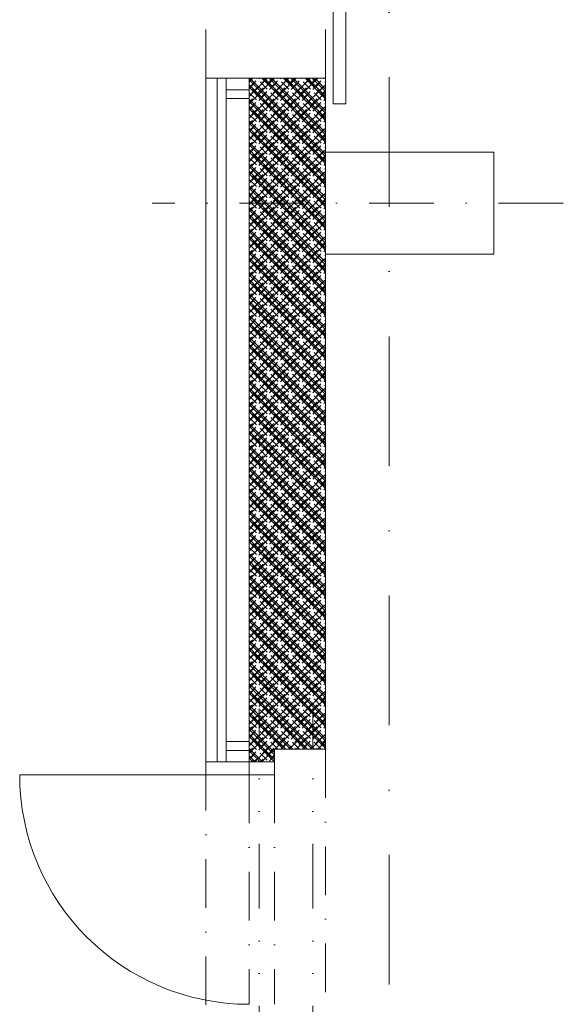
# Model space of a CAD drawing. Header units: millimetres. Extents: x -916886 to 3713765, y -2985421 to 1675785.
# Tile 47 of 256: x 820613 to 822745, y 66210 to 70069. Entities that reach past the tile are written whole.
import ezdxf

# ---------------------------------------------------------------- set-up
doc = ezdxf.new("R2010")
doc.units = ezdxf.units.MM
for name, pattern in [('DASHDOT', [25.4, 12.7, -6.35, 0, -6.35]), ('DĚLICÍX2', [63.5, 25.4, -12.7, 0, -12.7, 0, -12.7]), ('ČERCHOVANÁ', [25.4, 12.7, -6.35, 0, -6.35])]:
    doc.linetypes.add(name, pattern=pattern)
for name, color, linetype, lineweight in [('A99_N_kce-pohl', 1, 'Continuous', 9), ('A99_N_kce-pohl @ 200 VP1', 1, 'Continuous', 9), ('A99_N_kce-pohl @ 200 VP10', 1, 'Continuous', 9), ('A99_N_kce-pohl @ 200 VP11', 1, 'Continuous', 9), ('A99_N_kce-pohl @ 200 VP12', 1, 'Continuous', 9), ('A99_N_kce-pohl @ 200 VP13', 1, 'Continuous', 9), ('A99_N_kce-pohl @ 200 VP14', 1, 'Continuous', 9), ('A99_N_kce-pohl @ 200 VP15', 1, 'Continuous', 9), ('A99_N_kce-pohl @ 200 VP16', 1, 'Continuous', 9), ('A99_N_kce-pohl @ 200 VP17', 1, 'Continuous', 9), ('A99_N_kce-pohl @ 200 VP18', 1, 'Continuous', 9), ('A99_N_kce-pohl @ 200 VP19', 1, 'Continuous', 9), ('A99_N_kce-pohl @ 200 VP2', 1, 'Continuous', 9), ('A99_N_kce-pohl @ 200 VP20', 1, 'Continuous', 9), ('A99_N_kce-pohl @ 200 VP21', 1, 'Continuous', 9), ('A99_N_kce-pohl @ 200 VP22', 1, 'Continuous', 9), ('A99_N_kce-pohl @ 200 VP23', 1, 'Continuous', 9), ('A99_N_kce-pohl @ 200 VP24', 1, 'Continuous', 9), ('A99_N_kce-pohl @ 200 VP25', 1, 'Continuous', 9), ('A99_N_kce-pohl @ 200 VP26', 1, 'Continuous', 9), ('A99_N_kce-pohl @ 200 VP27', 1, 'Continuous', 9), ('A99_N_kce-pohl @ 200 VP28', 1, 'Continuous', 9), ('A99_N_kce-pohl @ 200 VP29', 1, 'Continuous', 9), ('A99_N_kce-pohl @ 200 VP3', 1, 'Continuous', 9), ('A99_N_kce-pohl @ 200 VP30', 1, 'Continuous', 9), ('A99_N_kce-pohl @ 200 VP32', 1, 'Continuous', 9), ('A99_N_kce-pohl @ 200 VP33', 1, 'Continuous', 9), ('A99_N_kce-pohl @ 200 VP34', 1, 'Continuous', 9), ('A99_N_kce-pohl @ 200 VP35', 1, 'Continuous', 9), ('A99_N_kce-pohl @ 200 VP36', 1, 'Continuous', 9), ('A99_N_kce-pohl @ 200 VP37', 1, 'Continuous', 9), ('A99_N_kce-pohl @ 200 VP39', 1, 'Continuous', 9), ('A99_N_kce-pohl @ 200 VP4', 1, 'Continuous', 9), ('A99_N_kce-pohl @ 200 VP40', 1, 'Continuous', 9), ('A99_N_kce-pohl @ 200 VP41', 1, 'Continuous', 9), ('A99_N_kce-pohl @ 200 VP42', 1, 'Continuous', 9), ('A99_N_kce-pohl @ 200 VP43', 1, 'Continuous', 9), ('A99_N_kce-pohl @ 200 VP46', 1, 'Continuous', 9), ('A99_N_kce-pohl @ 200 VP47', 1, 'Continuous', 9), ('A99_N_kce-pohl @ 200 VP48', 1, 'Continuous', 9), ('A99_N_kce-pohl @ 200 VP49', 1, 'Continuous', 9), ('A99_N_kce-pohl @ 200 VP50', 1, 'Continuous', 9), ('A99_N_kce-pohl @ 200 VP51', 1, 'Continuous', 9), ('A99_N_kce-pohl @ 200 VP6', 1, 'Continuous', 9), ('A99_N_kce-pohl @ 200 VP7', 1, 'Continuous', 9), ('A99_N_kce-pohl @ 200 VP8', 1, 'Continuous', 9), ('A99_N_kce-pohl @ 200 VPModel', 1, 'Continuous', 9), ('A99_N_kce-pohl @ 50', 1, 'Continuous', 9)]:
    doc.layers.add(name, color=color, linetype=linetype, lineweight=lineweight)
doc.linetypes.add('IZOLACE', pattern='A,0.00254,-2.54,[134,ltypeshp.shx,S=2.54,R=0,X=-2.54,Y=0],-5.08,[134,ltypeshp.shx,S=2.54,R=180,X=2.54,Y=0],-2.54', length=10.16254)
pattern_1 = [(45, (816062.5, 0), (-42.426407, 42.426407), []), (45, (816090.784, 0), (-42.426407, 42.426407), []), (135, (816110.524, 5.6), (-42.426407, -42.426407), [40, -20]), (135, (816124.666, 19.74), (-42.426407, -42.426407), [40, -20])]
pattern_2 = [(315, (2e-10, -816062.5), (42.426407, 42.426407), []), (315, (2e-10, -816090.784), (42.426407, 42.426407), []), (45, (5.6, -816110.524), (-42.426407, 42.426407), [40, -20]), (45, (19.74, -816124.666), (-42.426407, 42.426407), [40, -20])]
pattern_3 = [(135, (-4e-10, 816062.5), (-42.426407, -42.426407), []), (135, (-4e-10, 816090.784), (-42.426407, -42.426407), []), (225, (-5.6, 816110.524), (42.426407, -42.426407), [40, -20]), (225, (-19.74, 816124.666), (42.426407, -42.426407), [40, -20])]

# ---------------------------------------------------------------- blocks, each defined once
blk = doc.blocks.new('*U5493')
at = {"layer": 'A99_N_kce-pohl @ 200 VP1', "linetype": 'Continuous', "lineweight": 0, "transparency": 33554687}
h = blk.add_hatch(dxfattribs=at)
h.set_pattern_fill('ZDIVO-PLYNOSILIK', scale=20)
h.set_pattern_definition(pattern_1)
h.paths.add_polyline_path([(821812.5, 69150), (821812.5, 69350), (821512.5, 69350), (821512.5, 67160), (821612.5, 67160), (821612.5, 67210), (821812.5, 67210)])
h.paths.add_polyline_path([(821812.5, 69840), (821512.5, 69840), (821512.5, 69350), (821812.5, 69350), (821812.5, 69550)])
at = {"layer": 'A99_N_kce-pohl @ 200 VP10', "linetype": 'Continuous', "lineweight": 0, "transparency": 33554687}
h = blk.add_hatch(dxfattribs=at)
h.set_pattern_fill('ZDIVO-PLYNOSILIK', scale=20)
h.set_pattern_definition(pattern_1)
h.paths.add_polyline_path([(821812.5, 69150), (821812.5, 69350), (821512.5, 69350), (821512.5, 67160), (821612.5, 67160), (821612.5, 67210), (821812.5, 67210)])
h.paths.add_polyline_path([(821812.5, 69840), (821512.5, 69840), (821512.5, 69350), (821812.5, 69350), (821812.5, 69550)])
at = {"layer": 'A99_N_kce-pohl @ 200 VP11', "linetype": 'Continuous', "lineweight": 0, "transparency": 33554687}
h = blk.add_hatch(dxfattribs=at)
h.set_pattern_fill('ZDIVO-PLYNOSILIK', scale=20)
h.set_pattern_definition(pattern_1)
h.paths.add_polyline_path([(821812.5, 69150), (821812.5, 69350), (821512.5, 69350), (821512.5, 67160), (821612.5, 67160), (821612.5, 67210), (821812.5, 67210)])
h.paths.add_polyline_path([(821812.5, 69840), (821512.5, 69840), (821512.5, 69350), (821812.5, 69350), (821812.5, 69550)])
at = {"layer": 'A99_N_kce-pohl @ 200 VP12', "linetype": 'Continuous', "lineweight": 0, "transparency": 33554687}
h = blk.add_hatch(dxfattribs=at)
h.set_pattern_fill('ZDIVO-PLYNOSILIK', scale=20)
h.set_pattern_definition(pattern_1)
h.paths.add_polyline_path([(821812.5, 69150), (821812.5, 69350), (821512.5, 69350), (821512.5, 67160), (821612.5, 67160), (821612.5, 67210), (821812.5, 67210)])
h.paths.add_polyline_path([(821812.5, 69840), (821512.5, 69840), (821512.5, 69350), (821812.5, 69350), (821812.5, 69550)])
at = {"layer": 'A99_N_kce-pohl @ 200 VP13', "linetype": 'Continuous', "lineweight": 0, "transparency": 33554687}
h = blk.add_hatch(dxfattribs=at)
h.set_pattern_fill('ZDIVO-PLYNOSILIK', scale=20)
h.set_pattern_definition(pattern_2)
h.paths.add_polyline_path([(821812.5, 69150), (821812.5, 69350), (821512.5, 69350), (821512.5, 67160), (821612.5, 67160), (821612.5, 67210), (821812.5, 67210)])
h.paths.add_polyline_path([(821812.5, 69840), (821512.5, 69840), (821512.5, 69350), (821812.5, 69350), (821812.5, 69550)])
at = {"layer": 'A99_N_kce-pohl @ 200 VP14', "linetype": 'Continuous', "lineweight": 0, "transparency": 33554687}
h = blk.add_hatch(dxfattribs=at)
h.set_pattern_fill('ZDIVO-PLYNOSILIK', scale=20)
h.set_pattern_definition(pattern_1)
h.paths.add_polyline_path([(821812.5, 69150), (821812.5, 69350), (821512.5, 69350), (821512.5, 67160), (821612.5, 67160), (821612.5, 67210), (821812.5, 67210)])
h.paths.add_polyline_path([(821812.5, 69840), (821512.5, 69840), (821512.5, 69350), (821812.5, 69350), (821812.5, 69550)])
at = {"layer": 'A99_N_kce-pohl @ 200 VP15', "linetype": 'Continuous', "lineweight": 0, "transparency": 33554687}
h = blk.add_hatch(dxfattribs=at)
h.set_pattern_fill('ZDIVO-PLYNOSILIK', scale=20)
h.set_pattern_definition(pattern_1)
h.paths.add_polyline_path([(821812.5, 69150), (821812.5, 69350), (821512.5, 69350), (821512.5, 67160), (821612.5, 67160), (821612.5, 67210), (821812.5, 67210)])
h.paths.add_polyline_path([(821812.5, 69840), (821512.5, 69840), (821512.5, 69350), (821812.5, 69350), (821812.5, 69550)])
at = {"layer": 'A99_N_kce-pohl @ 200 VP16', "linetype": 'Continuous', "lineweight": 0, "transparency": 33554687}
h = blk.add_hatch(dxfattribs=at)
h.set_pattern_fill('ZDIVO-PLYNOSILIK', scale=20)
h.set_pattern_definition(pattern_2)
h.paths.add_polyline_path([(821812.5, 69150), (821812.5, 69350), (821512.5, 69350), (821512.5, 67160), (821612.5, 67160), (821612.5, 67210), (821812.5, 67210)])
h.paths.add_polyline_path([(821812.5, 69840), (821512.5, 69840), (821512.5, 69350), (821812.5, 69350), (821812.5, 69550)])
at = {"layer": 'A99_N_kce-pohl @ 200 VP17', "linetype": 'Continuous', "lineweight": 0, "transparency": 33554687}
h = blk.add_hatch(dxfattribs=at)
h.set_pattern_fill('ZDIVO-PLYNOSILIK', scale=20)
h.set_pattern_definition(pattern_1)
h.paths.add_polyline_path([(821812.5, 69150), (821812.5, 69350), (821512.5, 69350), (821512.5, 67160), (821612.5, 67160), (821612.5, 67210), (821812.5, 67210)])
h.paths.add_polyline_path([(821812.5, 69840), (821512.5, 69840), (821512.5, 69350), (821812.5, 69350), (821812.5, 69550)])
at = {"layer": 'A99_N_kce-pohl @ 200 VP18', "linetype": 'Continuous', "lineweight": 0, "transparency": 33554687}
h = blk.add_hatch(dxfattribs=at)
h.set_pattern_fill('ZDIVO-PLYNOSILIK', scale=20)
h.set_pattern_definition(pattern_3)
h.paths.add_polyline_path([(821812.5, 69150), (821812.5, 69350), (821512.5, 69350), (821512.5, 67160), (821612.5, 67160), (821612.5, 67210), (821812.5, 67210)])
h.paths.add_polyline_path([(821812.5, 69840), (821512.5, 69840), (821512.5, 69350), (821812.5, 69350), (821812.5, 69550)])
at = {"layer": 'A99_N_kce-pohl @ 200 VP19', "linetype": 'Continuous', "lineweight": 0, "transparency": 33554687}
h = blk.add_hatch(dxfattribs=at)
h.set_pattern_fill('ZDIVO-PLYNOSILIK', scale=20)
h.set_pattern_definition(pattern_2)
h.paths.add_polyline_path([(821812.5, 69150), (821812.5, 69350), (821512.5, 69350), (821512.5, 67160), (821612.5, 67160), (821612.5, 67210), (821812.5, 67210)])
h.paths.add_polyline_path([(821812.5, 69840), (821512.5, 69840), (821512.5, 69350), (821812.5, 69350), (821812.5, 69550)])
at = {"layer": 'A99_N_kce-pohl @ 200 VP2', "linetype": 'Continuous', "lineweight": 0, "transparency": 33554687}
h = blk.add_hatch(dxfattribs=at)
h.set_pattern_fill('ZDIVO-PLYNOSILIK', scale=20)
h.set_pattern_definition(pattern_1)
h.paths.add_polyline_path([(821812.5, 69150), (821812.5, 69350), (821512.5, 69350), (821512.5, 67160), (821612.5, 67160), (821612.5, 67210), (821812.5, 67210)])
h.paths.add_polyline_path([(821812.5, 69840), (821512.5, 69840), (821512.5, 69350), (821812.5, 69350), (821812.5, 69550)])
at = {"layer": 'A99_N_kce-pohl @ 200 VP20', "linetype": 'Continuous', "lineweight": 0, "transparency": 33554687}
h = blk.add_hatch(dxfattribs=at)
h.set_pattern_fill('ZDIVO-PLYNOSILIK', scale=20)
h.set_pattern_definition(pattern_1)
h.paths.add_polyline_path([(821812.5, 69150), (821812.5, 69350), (821512.5, 69350), (821512.5, 67160), (821612.5, 67160), (821612.5, 67210), (821812.5, 67210)])
h.paths.add_polyline_path([(821812.5, 69840), (821512.5, 69840), (821512.5, 69350), (821812.5, 69350), (821812.5, 69550)])
at = {"layer": 'A99_N_kce-pohl @ 200 VP21', "linetype": 'Continuous', "lineweight": 0, "transparency": 33554687}
h = blk.add_hatch(dxfattribs=at)
h.set_pattern_fill('ZDIVO-PLYNOSILIK', scale=20)
h.set_pattern_definition(pattern_1)
h.paths.add_polyline_path([(821812.5, 69150), (821812.5, 69350), (821512.5, 69350), (821512.5, 67160), (821612.5, 67160), (821612.5, 67210), (821812.5, 67210)])
h.paths.add_polyline_path([(821812.5, 69840), (821512.5, 69840), (821512.5, 69350), (821812.5, 69350), (821812.5, 69550)])
at = {"layer": 'A99_N_kce-pohl @ 200 VP22', "linetype": 'Continuous', "lineweight": 0, "transparency": 33554687}
h = blk.add_hatch(dxfattribs=at)
h.set_pattern_fill('ZDIVO-PLYNOSILIK', scale=20)
h.set_pattern_definition(pattern_3)
h.paths.add_polyline_path([(821812.5, 69150), (821812.5, 69350), (821512.5, 69350), (821512.5, 67160), (821612.5, 67160), (821612.5, 67210), (821812.5, 67210)])
h.paths.add_polyline_path([(821812.5, 69840), (821512.5, 69840), (821512.5, 69350), (821812.5, 69350), (821812.5, 69550)])
at = {"layer": 'A99_N_kce-pohl @ 200 VP23', "linetype": 'Continuous', "lineweight": 0, "transparency": 33554687}
h = blk.add_hatch(dxfattribs=at)
h.set_pattern_fill('ZDIVO-PLYNOSILIK', scale=20)
h.set_pattern_definition(pattern_2)
h.paths.add_polyline_path([(821812.5, 69150), (821812.5, 69350), (821512.5, 69350), (821512.5, 67160), (821612.5, 67160), (821612.5, 67210), (821812.5, 67210)])
h.paths.add_polyline_path([(821812.5, 69840), (821512.5, 69840), (821512.5, 69350), (821812.5, 69350), (821812.5, 69550)])
at = {"layer": 'A99_N_kce-pohl @ 200 VP24', "linetype": 'Continuous', "lineweight": 0, "transparency": 33554687}
h = blk.add_hatch(dxfattribs=at)
h.set_pattern_fill('ZDIVO-PLYNOSILIK', scale=20)
h.set_pattern_definition(pattern_1)
h.paths.add_polyline_path([(821812.5, 69150), (821812.5, 69350), (821512.5, 69350), (821512.5, 67160), (821612.5, 67160), (821612.5, 67210), (821812.5, 67210)])
h.paths.add_polyline_path([(821812.5, 69840), (821512.5, 69840), (821512.5, 69350), (821812.5, 69350), (821812.5, 69550)])
at = {"layer": 'A99_N_kce-pohl @ 200 VP25', "linetype": 'Continuous', "lineweight": 0, "transparency": 33554687}
h = blk.add_hatch(dxfattribs=at)
h.set_pattern_fill('ZDIVO-PLYNOSILIK', scale=20)
h.set_pattern_definition(pattern_1)
h.paths.add_polyline_path([(821812.5, 69150), (821812.5, 69350), (821512.5, 69350), (821512.5, 67160), (821612.5, 67160), (821612.5, 67210), (821812.5, 67210)])
h.paths.add_polyline_path([(821812.5, 69840), (821512.5, 69840), (821512.5, 69350), (821812.5, 69350), (821812.5, 69550)])
at = {"layer": 'A99_N_kce-pohl @ 200 VP26', "linetype": 'Continuous', "lineweight": 0, "transparency": 33554687}
h = blk.add_hatch(dxfattribs=at)
h.set_pattern_fill('ZDIVO-PLYNOSILIK', scale=20)
h.set_pattern_definition(pattern_1)
h.paths.add_polyline_path([(821812.5, 69150), (821812.5, 69350), (821512.5, 69350), (821512.5, 67160), (821612.5, 67160), (821612.5, 67210), (821812.5, 67210)])
h.paths.add_polyline_path([(821812.5, 69840), (821512.5, 69840), (821512.5, 69350), (821812.5, 69350), (821812.5, 69550)])
at = {"layer": 'A99_N_kce-pohl @ 200 VP27', "linetype": 'Continuous', "lineweight": 0, "transparency": 33554687}
h = blk.add_hatch(dxfattribs=at)
h.set_pattern_fill('ZDIVO-PLYNOSILIK', scale=20)
h.set_pattern_definition(pattern_3)
h.paths.add_polyline_path([(821812.5, 69150), (821812.5, 69350), (821512.5, 69350), (821512.5, 67160), (821612.5, 67160), (821612.5, 67210), (821812.5, 67210)])
h.paths.add_polyline_path([(821812.5, 69840), (821512.5, 69840), (821512.5, 69350), (821812.5, 69350), (821812.5, 69550)])
at = {"layer": 'A99_N_kce-pohl @ 200 VP28', "linetype": 'Continuous', "lineweight": 0, "transparency": 33554687}
h = blk.add_hatch(dxfattribs=at)
h.set_pattern_fill('ZDIVO-PLYNOSILIK', scale=20)
h.set_pattern_definition(pattern_1)
h.paths.add_polyline_path([(821812.5, 69150), (821812.5, 69350), (821512.5, 69350), (821512.5, 67160), (821612.5, 67160), (821612.5, 67210), (821812.5, 67210)])
h.paths.add_polyline_path([(821812.5, 69840), (821512.5, 69840), (821512.5, 69350), (821812.5, 69350), (821812.5, 69550)])
at = {"layer": 'A99_N_kce-pohl @ 200 VP29', "linetype": 'Continuous', "lineweight": 0, "transparency": 33554687}
h = blk.add_hatch(dxfattribs=at)
h.set_pattern_fill('ZDIVO-PLYNOSILIK', scale=20)
h.set_pattern_definition(pattern_1)
h.paths.add_polyline_path([(821812.5, 69150), (821812.5, 69350), (821512.5, 69350), (821512.5, 67160), (821612.5, 67160), (821612.5, 67210), (821812.5, 67210)])
h.paths.add_polyline_path([(821812.5, 69840), (821512.5, 69840), (821512.5, 69350), (821812.5, 69350), (821812.5, 69550)])
at = {"layer": 'A99_N_kce-pohl @ 200 VP3', "linetype": 'Continuous', "lineweight": 0, "transparency": 33554687}
h = blk.add_hatch(dxfattribs=at)
h.set_pattern_fill('ZDIVO-PLYNOSILIK', scale=20)
h.set_pattern_definition(pattern_1)
h.paths.add_polyline_path([(821812.5, 69150), (821812.5, 69350), (821512.5, 69350), (821512.5, 67160), (821612.5, 67160), (821612.5, 67210), (821812.5, 67210)])
h.paths.add_polyline_path([(821812.5, 69840), (821512.5, 69840), (821512.5, 69350), (821812.5, 69350), (821812.5, 69550)])
at = {"layer": 'A99_N_kce-pohl @ 200 VP30', "linetype": 'Continuous', "lineweight": 0, "transparency": 33554687}
h = blk.add_hatch(dxfattribs=at)
h.set_pattern_fill('ZDIVO-PLYNOSILIK', scale=20)
h.set_pattern_definition(pattern_1)
h.paths.add_polyline_path([(821812.5, 69150), (821812.5, 69350), (821512.5, 69350), (821512.5, 67160), (821612.5, 67160), (821612.5, 67210), (821812.5, 67210)])
h.paths.add_polyline_path([(821812.5, 69840), (821512.5, 69840), (821512.5, 69350), (821812.5, 69350), (821812.5, 69550)])
at = {"layer": 'A99_N_kce-pohl @ 200 VP32', "linetype": 'Continuous', "lineweight": 0, "transparency": 33554687}
h = blk.add_hatch(dxfattribs=at)
h.set_pattern_fill('ZDIVO-PLYNOSILIK', scale=20)
h.set_pattern_definition(pattern_1)
h.paths.add_polyline_path([(821812.5, 69150), (821812.5, 69350), (821512.5, 69350), (821512.5, 67160), (821612.5, 67160), (821612.5, 67210), (821812.5, 67210)])
h.paths.add_polyline_path([(821812.5, 69840), (821512.5, 69840), (821512.5, 69350), (821812.5, 69350), (821812.5, 69550)])
at = {"layer": 'A99_N_kce-pohl @ 200 VP33', "linetype": 'Continuous', "lineweight": 0, "transparency": 33554687}
h = blk.add_hatch(dxfattribs=at)
h.set_pattern_fill('ZDIVO-PLYNOSILIK', scale=20)
h.set_pattern_definition(pattern_1)
h.paths.add_polyline_path([(821812.5, 69150), (821812.5, 69350), (821512.5, 69350), (821512.5, 67160), (821612.5, 67160), (821612.5, 67210), (821812.5, 67210)])
h.paths.add_polyline_path([(821812.5, 69840), (821512.5, 69840), (821512.5, 69350), (821812.5, 69350), (821812.5, 69550)])
at = {"layer": 'A99_N_kce-pohl @ 200 VP34', "linetype": 'Continuous', "lineweight": 0, "transparency": 33554687}
h = blk.add_hatch(dxfattribs=at)
h.set_pattern_fill('ZDIVO-PLYNOSILIK', scale=20)
h.set_pattern_definition(pattern_1)
h.paths.add_polyline_path([(821812.5, 69150), (821812.5, 69350), (821512.5, 69350), (821512.5, 67160), (821612.5, 67160), (821612.5, 67210), (821812.5, 67210)])
h.paths.add_polyline_path([(821812.5, 69840), (821512.5, 69840), (821512.5, 69350), (821812.5, 69350), (821812.5, 69550)])
at = {"layer": 'A99_N_kce-pohl @ 200 VP35', "linetype": 'Continuous', "lineweight": 0, "transparency": 33554687}
h = blk.add_hatch(dxfattribs=at)
h.set_pattern_fill('ZDIVO-PLYNOSILIK', scale=20)
h.set_pattern_definition(pattern_1)
h.paths.add_polyline_path([(821812.5, 69150), (821812.5, 69350), (821512.5, 69350), (821512.5, 67160), (821612.5, 67160), (821612.5, 67210), (821812.5, 67210)])
h.paths.add_polyline_path([(821812.5, 69840), (821512.5, 69840), (821512.5, 69350), (821812.5, 69350), (821812.5, 69550)])
at = {"layer": 'A99_N_kce-pohl @ 200 VP36', "linetype": 'Continuous', "lineweight": 0, "transparency": 33554687}
h = blk.add_hatch(dxfattribs=at)
h.set_pattern_fill('ZDIVO-PLYNOSILIK', scale=20)
h.set_pattern_definition(pattern_1)
h.paths.add_polyline_path([(821812.5, 69150), (821812.5, 69350), (821512.5, 69350), (821512.5, 67160), (821612.5, 67160), (821612.5, 67210), (821812.5, 67210)])
h.paths.add_polyline_path([(821812.5, 69840), (821512.5, 69840), (821512.5, 69350), (821812.5, 69350), (821812.5, 69550)])
at = {"layer": 'A99_N_kce-pohl @ 200 VP37', "linetype": 'Continuous', "lineweight": 0, "transparency": 33554687}
h = blk.add_hatch(dxfattribs=at)
h.set_pattern_fill('ZDIVO-PLYNOSILIK', scale=20)
h.set_pattern_definition(pattern_1)
h.paths.add_polyline_path([(821812.5, 69150), (821812.5, 69350), (821512.5, 69350), (821512.5, 67160), (821612.5, 67160), (821612.5, 67210), (821812.5, 67210)])
h.paths.add_polyline_path([(821812.5, 69840), (821512.5, 69840), (821512.5, 69350), (821812.5, 69350), (821812.5, 69550)])
at = {"layer": 'A99_N_kce-pohl @ 200 VP39', "linetype": 'Continuous', "lineweight": 0, "transparency": 33554687}
h = blk.add_hatch(dxfattribs=at)
h.set_pattern_fill('ZDIVO-PLYNOSILIK', scale=20)
h.set_pattern_definition(pattern_1)
h.paths.add_polyline_path([(821812.5, 69150), (821812.5, 69350), (821512.5, 69350), (821512.5, 67160), (821612.5, 67160), (821612.5, 67210), (821812.5, 67210)])
h.paths.add_polyline_path([(821812.5, 69840), (821512.5, 69840), (821512.5, 69350), (821812.5, 69350), (821812.5, 69550)])
at = {"layer": 'A99_N_kce-pohl @ 200 VP4', "linetype": 'Continuous', "lineweight": 0, "transparency": 33554687}
h = blk.add_hatch(dxfattribs=at)
h.set_pattern_fill('ZDIVO-PLYNOSILIK', scale=20)
h.set_pattern_definition(pattern_1)
h.paths.add_polyline_path([(821812.5, 69150), (821812.5, 69350), (821512.5, 69350), (821512.5, 67160), (821612.5, 67160), (821612.5, 67210), (821812.5, 67210)])
h.paths.add_polyline_path([(821812.5, 69840), (821512.5, 69840), (821512.5, 69350), (821812.5, 69350), (821812.5, 69550)])
at = {"layer": 'A99_N_kce-pohl @ 200 VP40', "linetype": 'Continuous', "lineweight": 0, "transparency": 33554687}
h = blk.add_hatch(dxfattribs=at)
h.set_pattern_fill('ZDIVO-PLYNOSILIK', scale=20)
h.set_pattern_definition(pattern_1)
h.paths.add_polyline_path([(821812.5, 69150), (821812.5, 69350), (821512.5, 69350), (821512.5, 67160), (821612.5, 67160), (821612.5, 67210), (821812.5, 67210)])
h.paths.add_polyline_path([(821812.5, 69840), (821512.5, 69840), (821512.5, 69350), (821812.5, 69350), (821812.5, 69550)])
at = {"layer": 'A99_N_kce-pohl @ 200 VP41', "linetype": 'Continuous', "lineweight": 0, "transparency": 33554687}
h = blk.add_hatch(dxfattribs=at)
h.set_pattern_fill('ZDIVO-PLYNOSILIK', scale=20)
h.set_pattern_definition(pattern_1)
h.paths.add_polyline_path([(821812.5, 69150), (821812.5, 69350), (821512.5, 69350), (821512.5, 67160), (821612.5, 67160), (821612.5, 67210), (821812.5, 67210)])
h.paths.add_polyline_path([(821812.5, 69840), (821512.5, 69840), (821512.5, 69350), (821812.5, 69350), (821812.5, 69550)])
at = {"layer": 'A99_N_kce-pohl @ 200 VP42', "linetype": 'Continuous', "lineweight": 0, "transparency": 33554687}
h = blk.add_hatch(dxfattribs=at)
h.set_pattern_fill('ZDIVO-PLYNOSILIK', scale=20)
h.set_pattern_definition(pattern_1)
h.paths.add_polyline_path([(821812.5, 69150), (821812.5, 69350), (821512.5, 69350), (821512.5, 67160), (821612.5, 67160), (821612.5, 67210), (821812.5, 67210)])
h.paths.add_polyline_path([(821812.5, 69840), (821512.5, 69840), (821512.5, 69350), (821812.5, 69350), (821812.5, 69550)])
at = {"layer": 'A99_N_kce-pohl @ 200 VP43', "linetype": 'Continuous', "lineweight": 0, "transparency": 33554687}
h = blk.add_hatch(dxfattribs=at)
h.set_pattern_fill('ZDIVO-PLYNOSILIK', scale=20)
h.set_pattern_definition([(315, (-2e-10, -816062.5), (42.426407, 42.426407), []), (315, (-2e-10, -816090.784), (42.426407, 42.426407), []), (45, (5.6, -816110.524), (-42.426407, 42.426407), [40, -20]), (45, (19.74, -816124.666), (-42.426407, 42.426407), [40, -20])])
h.paths.add_polyline_path([(821812.5, 69150), (821812.5, 69350), (821512.5, 69350), (821512.5, 67160), (821612.5, 67160), (821612.5, 67210), (821812.5, 67210)])
h.paths.add_polyline_path([(821812.5, 69840), (821512.5, 69840), (821512.5, 69350), (821812.5, 69350), (821812.5, 69550)])
at = {"layer": 'A99_N_kce-pohl @ 200 VP46', "linetype": 'Continuous', "lineweight": 0, "transparency": 33554687}
h = blk.add_hatch(dxfattribs=at)
h.set_pattern_fill('ZDIVO-PLYNOSILIK', scale=20)
h.set_pattern_definition(pattern_1)
h.paths.add_polyline_path([(821812.5, 69150), (821812.5, 69350), (821512.5, 69350), (821512.5, 67160), (821612.5, 67160), (821612.5, 67210), (821812.5, 67210)])
h.paths.add_polyline_path([(821812.5, 69840), (821512.5, 69840), (821512.5, 69350), (821812.5, 69350), (821812.5, 69550)])
at = {"layer": 'A99_N_kce-pohl @ 200 VP47', "linetype": 'Continuous', "lineweight": 0, "transparency": 33554687}
h = blk.add_hatch(dxfattribs=at)
h.set_pattern_fill('ZDIVO-PLYNOSILIK', scale=20)
h.set_pattern_definition(pattern_1)
h.paths.add_polyline_path([(821812.5, 69150), (821812.5, 69350), (821512.5, 69350), (821512.5, 67160), (821612.5, 67160), (821612.5, 67210), (821812.5, 67210)])
h.paths.add_polyline_path([(821812.5, 69840), (821512.5, 69840), (821512.5, 69350), (821812.5, 69350), (821812.5, 69550)])
at = {"layer": 'A99_N_kce-pohl @ 200 VP48', "linetype": 'Continuous', "lineweight": 0, "transparency": 33554687}
h = blk.add_hatch(dxfattribs=at)
h.set_pattern_fill('ZDIVO-PLYNOSILIK', scale=20)
h.set_pattern_definition(pattern_3)
h.paths.add_polyline_path([(821812.5, 69150), (821812.5, 69350), (821512.5, 69350), (821512.5, 67160), (821612.5, 67160), (821612.5, 67210), (821812.5, 67210)])
h.paths.add_polyline_path([(821812.5, 69840), (821512.5, 69840), (821512.5, 69350), (821812.5, 69350), (821812.5, 69550)])
at = {"layer": 'A99_N_kce-pohl @ 200 VP49', "linetype": 'Continuous', "lineweight": 0, "transparency": 33554687}
h = blk.add_hatch(dxfattribs=at)
h.set_pattern_fill('ZDIVO-PLYNOSILIK', scale=20)
h.set_pattern_definition(pattern_1)
h.paths.add_polyline_path([(821812.5, 69150), (821812.5, 69350), (821512.5, 69350), (821512.5, 67160), (821612.5, 67160), (821612.5, 67210), (821812.5, 67210)])
h.paths.add_polyline_path([(821812.5, 69840), (821512.5, 69840), (821512.5, 69350), (821812.5, 69350), (821812.5, 69550)])
at = {"layer": 'A99_N_kce-pohl @ 200 VP50', "linetype": 'Continuous', "lineweight": 0, "transparency": 33554687}
h = blk.add_hatch(dxfattribs=at)
h.set_pattern_fill('ZDIVO-PLYNOSILIK', scale=20)
h.set_pattern_definition(pattern_1)
h.paths.add_polyline_path([(821812.5, 69150), (821812.5, 69350), (821512.5, 69350), (821512.5, 67160), (821612.5, 67160), (821612.5, 67210), (821812.5, 67210)])
h.paths.add_polyline_path([(821812.5, 69840), (821512.5, 69840), (821512.5, 69350), (821812.5, 69350), (821812.5, 69550)])
at = {"layer": 'A99_N_kce-pohl @ 200 VP51', "linetype": 'Continuous', "lineweight": 0, "transparency": 33554687}
h = blk.add_hatch(dxfattribs=at)
h.set_pattern_fill('ZDIVO-PLYNOSILIK', scale=20)
h.set_pattern_definition(pattern_1)
h.paths.add_polyline_path([(821812.5, 69150), (821812.5, 69350), (821512.5, 69350), (821512.5, 67160), (821612.5, 67160), (821612.5, 67210), (821812.5, 67210)])
h.paths.add_polyline_path([(821812.5, 69840), (821512.5, 69840), (821512.5, 69350), (821812.5, 69350), (821812.5, 69550)])
at = {"layer": 'A99_N_kce-pohl @ 200 VP6', "linetype": 'Continuous', "lineweight": 0, "transparency": 33554687}
h = blk.add_hatch(dxfattribs=at)
h.set_pattern_fill('ZDIVO-PLYNOSILIK', scale=20)
h.set_pattern_definition(pattern_1)
h.paths.add_polyline_path([(821812.5, 69150), (821812.5, 69350), (821512.5, 69350), (821512.5, 67160), (821612.5, 67160), (821612.5, 67210), (821812.5, 67210)])
h.paths.add_polyline_path([(821812.5, 69840), (821512.5, 69840), (821512.5, 69350), (821812.5, 69350), (821812.5, 69550)])
at = {"layer": 'A99_N_kce-pohl @ 200 VP7', "linetype": 'Continuous', "lineweight": 0, "transparency": 33554687}
h = blk.add_hatch(dxfattribs=at)
h.set_pattern_fill('ZDIVO-PLYNOSILIK', scale=20)
h.set_pattern_definition(pattern_1)
h.paths.add_polyline_path([(821812.5, 69150), (821812.5, 69350), (821512.5, 69350), (821512.5, 67160), (821612.5, 67160), (821612.5, 67210), (821812.5, 67210)])
h.paths.add_polyline_path([(821812.5, 69840), (821512.5, 69840), (821512.5, 69350), (821812.5, 69350), (821812.5, 69550)])
at = {"layer": 'A99_N_kce-pohl @ 200 VP8', "linetype": 'Continuous', "lineweight": 0, "transparency": 33554687}
h = blk.add_hatch(dxfattribs=at)
h.set_pattern_fill('ZDIVO-PLYNOSILIK', scale=20)
h.set_pattern_definition(pattern_1)
h.paths.add_polyline_path([(821812.5, 69150), (821812.5, 69350), (821512.5, 69350), (821512.5, 67160), (821612.5, 67160), (821612.5, 67210), (821812.5, 67210)])
h.paths.add_polyline_path([(821812.5, 69840), (821512.5, 69840), (821512.5, 69350), (821812.5, 69350), (821812.5, 69550)])
at = {"layer": 'A99_N_kce-pohl @ 200 VPModel', "linetype": 'Continuous', "lineweight": 0, "transparency": 33554687}
h = blk.add_hatch(dxfattribs=at)
h.set_pattern_fill('ZDIVO-PLYNOSILIK', scale=20)
h.set_pattern_definition(pattern_1)
h.paths.add_polyline_path([(821812.5, 69150), (821812.5, 69350), (821512.5, 69350), (821512.5, 67160), (821612.5, 67160), (821612.5, 67210), (821812.5, 67210)])
h.paths.add_polyline_path([(821812.5, 69840), (821512.5, 69840), (821512.5, 69350), (821812.5, 69350), (821812.5, 69550)])
at = {"layer": 'A99_N_kce-pohl @ 50', "linetype": 'Continuous', "lineweight": 0, "transparency": 33554687}
h = blk.add_hatch(dxfattribs=at)
h.set_pattern_fill('ZDIVO-PLYNOSILIK', scale=20)
h.set_pattern_definition(pattern_1)
h.paths.add_polyline_path([(821812.5, 69150), (821812.5, 69350), (821512.5, 69350), (821512.5, 67160), (821612.5, 67160), (821612.5, 67210), (821812.5, 67210)])
h.paths.add_polyline_path([(821812.5, 69840), (821512.5, 69840), (821512.5, 69350), (821812.5, 69350), (821812.5, 69550)])

msp = doc.modelspace()

# ---------------------------------------------------------------- linework, layer by layer
at = {"layer": 'A99_N_kce-pohl', "color": 7, "linetype": 'DASHDOT', "ltscale": 40}
msp.add_line((822062.5, 139955), (822062.5, 25785), dxfattribs=at)
at = {"layer": 'A99_N_kce-pohl', "color": 7, "linetype": 'ČERCHOVANÁ', "ltscale": 15}
for p, q in [((821342.5, 69840), (821342.5, 74840)), ((821812.5, 69840), (821812.5, 74840)), ((821812.5, 67210), (821812.5, 66110)), ((821342.5, 67160), (821342.5, 66160)), ((821512.5, 67110), (821512.5, 66210)), ((821612.5, 67110), (821612.5, 66210))]:
    msp.add_line(p, q, dxfattribs=at)
at = {"layer": 'A99_N_kce-pohl', "color": 7, "linetype": 'Continuous'}
for p, q in [((821512.5, 67240), (821512.5, 69740)), ((821612.5, 67110), (820612.5, 67110))]:
    msp.add_line(p, q, dxfattribs=at)
at = {"layer": 'A99_N_kce-pohl', "color": 7}
msp.add_line((821812.5, 69150), (821812.5, 67340), dxfattribs=at)
at = {"layer": 'A99_N_kce-pohl', "color": 7, "linetype": 'Continuous'}
msp.add_lwpolyline([(821842.5, 74940), (821892.5, 74940), (821892.5, 69740), (821842.5, 69740)], close=True, dxfattribs=at)
at = {"layer": 'A99_N_kce-pohl', "color": 7, "linetype": 'Continuous', "lineweight": 15}
for points in [[(821342.5, 67160), (821342.5, 69840), (821812.5, 69840)], [(821612.5, 67160), (821612.5, 67210)], [(821612.5, 67210), (821812.5, 67210)], [(821612.5, 67160), (821342.5, 67160)]]:
    msp.add_lwpolyline(points, dxfattribs=at)
at = {"layer": 'A99_N_kce-pohl', "color": 7, "linetype": 'IZOLACE', "lineweight": 0, "ltscale": 3}
for points in [[(821387.5, 69840), (821387.5, 67160)], [(821422.5, 69795), (821512.5, 69795)], [(821512.5, 67205), (821422.5, 67205)]]:
    msp.add_lwpolyline(points, dxfattribs=at)
at = {"layer": 'A99_N_kce-pohl', "color": 7, "linetype": 'Continuous'}
for points in [[(821422.5, 67160), (821422.5, 69840), (821422.5, 69840)], [(821422.5, 69760), (821422.5, 69760), (821512.5, 69760)], [(821812.5, 67210), (821812.5, 69150)], [(821422.5, 67240), (821512.5, 67240)], [(821512.5, 67160), (821512.5, 67240)], [(821512.5, 67160), (821612.5, 67160)], [(821612.5, 67160), (821612.5, 67110)]]:
    msp.add_lwpolyline(points, dxfattribs=at)
at = {"layer": 'A99_N_kce-pohl', "color": 7, "linetype": 'Continuous', "lineweight": 5, "ltscale": 0.5}
msp.add_lwpolyline([(821512.5, 69740), (821512.5, 69840)], dxfattribs=at)
at = {"layer": 'A99_N_kce-pohl', "color": 7, "linetype": 'Continuous', "lineweight": 20, "ltscale": 2}
for points in [[(821812.5, 69550), (821812.5, 69840)], [(821812.5, 69550), (822472.5, 69550), (822472.5, 69150), (821812.5, 69150)]]:
    msp.add_lwpolyline(points, dxfattribs=at)
at = {"layer": 'A99_N_kce-pohl', "color": 7, "linetype": 'Continuous', "ltscale": 2}
msp.add_lwpolyline([(821812.5, 69550), (821812.5, 69150)], dxfattribs=at)
at = {"layer": 'A99_N_kce-pohl', "color": 7, "linetype": 'DASHDOT', "ltscale": 20}
msp.add_lwpolyline([(822745, 69350), (821132.5, 69350)], dxfattribs=at)
at = {"layer": 'A99_N_kce-pohl', "color": 7, "linetype": 'DĚLICÍX2', "lineweight": 13, "ltscale": 10}
for points in [[(821552.5, 65950), (821552.5, 67370)], [(821762.5, 65950), (821762.5, 67370)]]:
    msp.add_lwpolyline(points, dxfattribs=at)
at = {"layer": 'A99_N_kce-pohl', "color": 7, "linetype": 'Continuous', "lineweight": 9}
msp.add_lwpolyline([(821512.5, 67160), (821612.5, 67160), (821612.5, 67110), (821512.5, 67110)], close=True, dxfattribs=at)
at = {"layer": 'A99_N_kce-pohl', "color": 7, "linetype": 'Continuous'}
msp.add_arc((821512.5, 67110), 900, 180, 270, dxfattribs=at)

# ---------------------------------------------------------------- block references
at = {"layer": 'A99_N_kce-pohl', "color": 4, "linetype": 'Continuous', "lineweight": 0}
msp.add_blockref('*U5493', (0, 0), dxfattribs=at)

doc.saveas('drawing.dxf')
